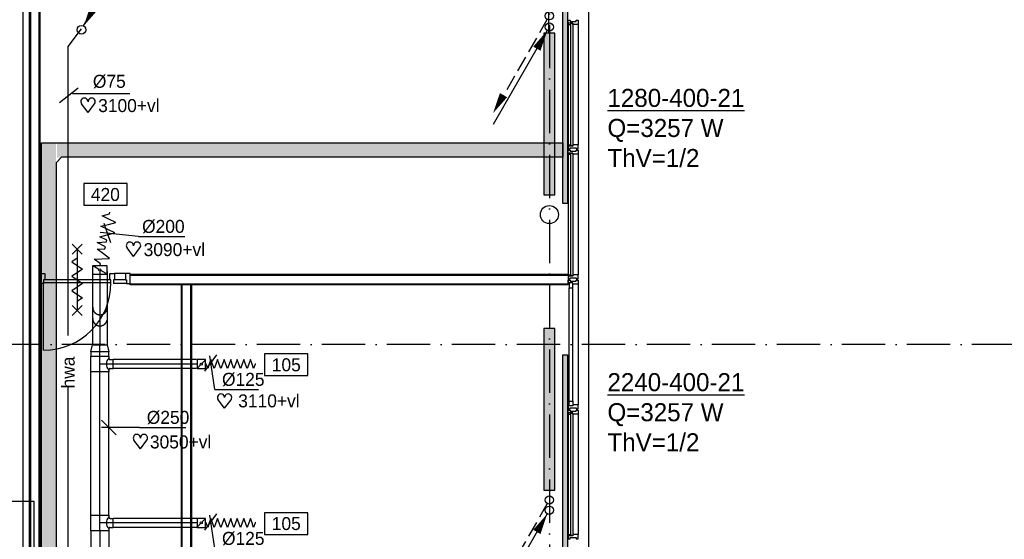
# Model space of a CAD drawing. Extents: x -39327 to 109237, y 358172 to 442272.
# Tile 44 of 96: x 30973 to 44608, y 426293 to 433493. Entities that reach past the tile are written whole.
import ezdxf
from ezdxf.enums import TextEntityAlignment as Align

# ---------------------------------------------------------------- set-up
doc = ezdxf.new("R2010")
doc.units = 0
doc.header["$LTSCALE"] = 100
for name, pattern in [('2322107', [2000, 1000, 1000]), ('2322122', [47, 40, -7]), ('CENTER2', [11.25, 7.5, -1.25, 1.25, -1.25]), ('CENTER4', [5, 3.125, -0.625, 0.625, -0.625]), ('DASHDOT', [9, 6, -1.5, 0, -1.5]), ('LURETOUR', [6, 4, -2])]:
    doc.linetypes.add(name, pattern=pattern)
doc.layers.get('0').update_dxf_attribs({"linetype": 'CONTINUOUS'})
for name, color, linetype in [('AL$7----_STRAMIEN', 1, 'DASHDOT'), ('AL21----_BUITENWAND', 4, 'CONTINUOUS'), ('AL22----_BINNENWAND', 7, 'CONTINUOUS'), ('AL28----_KONSTRUKTIE', 3, 'CONTINUOUS'), ('AL31----_BUITENKOZ', 7, 'CONTINUOUS'), ('AL32----_BINNENKOZ', 7, 'CONTINUOUS'), ('AL32----_DRAAIRICHTING', 1, 'CONTINUOUS'), ('AL65----_BEVEILIGING', 7, 'CONTINUOUS'), ('ALXAA---_GEWBETON', 12, 'CONTINUOUS'), ('ALXOU---_GLAS', 7, 'CONTINUOUS'), ('KABELGOOT1', 8, 'CONTINUOUS'), ('WI561---', 1, 'CONTINUOUS'), ('WL521---', 4, 'CONTINUOUS'), ('WL561---', 4, 'CONTINUOUS'), ('WL561---_AANVOER', 4, 'CONTINUOUS'), ('WL570---', 3, 'CONTINUOUS'), ('WL570---_HARTLIJN', 1, 'CONTINUOUS'), ('WL570---_RETOUR', 3, 'CONTINUOUS'), ('WM521---', 1, 'CONTINUOUS'), ('WM570---', 1, 'CONTINUOUS')]:
    doc.layers.add(name, color=color, linetype=linetype)
doc.styles.add('BURO-018', font='BUROFONT.shx', dxfattribs={"height": 180})
doc.styles.add('BURO-025', font='BUROFONT.shx', dxfattribs={"height": 250})
pattern_1 = [(0, (-2505.993, 85430.135), (15.875, 31.75), [0, -31.75])]

# ---------------------------------------------------------------- blocks, each defined once
blk = doc.blocks.new('2322401')
at = {"color": 0, "linetype": 'CONTINUOUS'}
for p, q in [((-0.5, 0.5, 1), (-0.5, 0.5)), ((-0.5, 0.5, 1), (-0.5, -0.5, 1)), ((0.5, 0.5, 1), (-0.5, 0.5, 1)), ((0.5, 0.5), (-0.5, 0.5)), ((-0.5, 0.5), (-0.5, -0.5)), ((0.5, 0.5, 1), (0.5, 0.5)), ((0.5, -0.5, 1), (0.5, 0.5, 1)), ((0.5, -0.5), (0.5, 0.5)), ((-0.5, -0.5, 1), (-0.5, -0.5)), ((-0.5, -0.5, 1), (0.5, -0.5, 1)), ((-0.5, -0.5), (0.5, -0.5)), ((0.5, -0.5, 1), (0.5, -0.5))]:
    blk.add_line(p, q, dxfattribs=at)
blk = doc.blocks.new('CVHATCH1')
at = {"color": 0, "linetype": 'CONTINUOUS'}
blk.add_solid([(-0.5, -0.5), (0.5, -0.5), (-0.5, 0.5), (0.5, 0.5)], dxfattribs=at)
blk = doc.blocks.new('LU-1D-F-7D2BC')
at = {"color": 0, "linetype": 'CONTINUOUS'}
for p, q in [((-350, 0), (-341, 0)), ((-341, 0), (-318, 62)), ((-318, 62), (-296, 0)), ((-296, 0), (-273, -62)), ((-273, -62), (-250, 0)), ((-250, 0), (-227, 62)), ((-227, 62), (-205, 0)), ((-205, 0), (-182, -62)), ((-182, -62), (-159, 0)), ((-159, 0), (-136, 62)), ((-136, 62), (-114, 0)), ((-114, 0), (-91, -62)), ((-91, -62), (-68, 0)), ((-68, 0), (-45, 62)), ((-45, 62), (-23, 0)), ((-23, 0), (0, -62)), ((0, -62), (23, 0)), ((23, 0), (45, 62)), ((45, 62), (68, 0)), ((68, 0), (91, -62)), ((91, -62), (114, 0)), ((114, 0), (136, 62)), ((136, 62), (159, 0)), ((159, 0), (182, -62)), ((182, -62), (205, 0)), ((205, 0), (227, 62)), ((227, 62), (250, 0)), ((250, 0), (273, -62)), ((273, -62), (296, 0)), ((296, 0), (318, 62)), ((318, 62), (341, 0)), ((341, 0), (350, 0))]:
    blk.add_line(p, q, dxfattribs=at)
blk = doc.blocks.new('LU-ORND')
at = {"color": 0, "linetype": 'CONTINUOUS'}
for p, q in [((-3, 1.5), (-3, -1.5)), ((3, 1.5), (-3, 1.5)), ((3, -1.5), (3, 1.5)), ((-3, -1.5), (3, -1.5))]:
    blk.add_line(p, q, dxfattribs=at)
blk = doc.blocks.new('LU-1D-K-7D')
at = {"color": 0, "linetype": 'CONTINUOUS'}
for p, q in [((-0.5, 62.5), (0.5, 62.5)), ((-0.5, -62.5), (0.5, -62.5))]:
    blk.add_line(p, q, dxfattribs=at)
at = {"layer": 'WL570---_HARTLIJN', "linetype": 'CENTER2'}
blk.add_line((-0.5, 0), (0.5, 0), dxfattribs=at)
blk = doc.blocks.new('LU-1D-KL-7D70')
at = {"color": 0, "linetype": 'CONTINUOUS'}
for p, q in [((-56, 62), (-56, -62)), ((56, 62), (-56, 62)), ((47, 52), (9, 10)), ((56, -62), (56, 62)), ((-56, -62), (56, -62)), ((-9, -10), (-47, -52))]:
    blk.add_line(p, q, dxfattribs=at)
blk.add_circle((0, 0), 14.1, dxfattribs=at)
blk = doc.blocks.new('LU-1D-K-FA')
at = {"color": 0, "linetype": 'CONTINUOUS'}
for p, q in [((-0.5, 125), (0.5, 125)), ((-0.5, -125), (0.5, -125))]:
    blk.add_line(p, q, dxfattribs=at)
at = {"layer": 'WL570---_HARTLIJN', "linetype": 'CENTER2'}
blk.add_line((-0.5, 0), (0.5, 0), dxfattribs=at)
blk = doc.blocks.new('LU-1D-T--5A-FA7D5ADAB9')
at = {"color": 0, "linetype": 'CONTINUOUS'}
for p, q in [((-109, -125), (-109, 125)), ((-109, 125), (109, 125)), ((109, 125), (109, -125)), ((-82, -125), (-109, -125)), ((109, -125), (82, -125)), ((-62, -145), (-62, -185)), ((-62, -185), (62, -185)), ((62, -145), (62, -185))]:
    blk.add_line(p, q, dxfattribs=at)
at = {"color": 0, "linetype": 'CONTINUOUS', "flags": 128}
for points in [[(-62, -145, 0.02182), (-63, -143, 0.037214), (-63, -142, 0.006436), (-63, -139, 0.02182), (-64, -138, 0.02182), (-64, -137, 0.02182), (-65, -135, 0.02182), (-66, -134, 0.02182), (-67, -132, 0.02182), (-68, -131, 0.02182), (-70, -130, 0.02182), (-71, -129, 0.02182), (-72, -128, 0.02182), (-74, -127, 0.02182), (-76, -126, 0.02182), (-76, -126, 0.006436), (-79, -125, 0.037214), (-80, -125, 0.02182), (-82, -125)], [(82, -125, 0.02182), (80, -125, 0.037214), (79, -125, 0.006436), (76, -126, 0.02182), (76, -126, 0.02182), (74, -127, 0.02182), (72, -128, 0.02182), (71, -129, 0.02182), (70, -130, 0.02182), (68, -131, 0.02182), (67, -132, 0.02182), (66, -134, 0.02182), (65, -135, 0.02182), (64, -137, 0.02182), (64, -138, 0.02182), (63, -139, 0.006436), (63, -142, 0.037214), (63, -143, 0.02182), (62, -145)]]:
    blk.add_lwpolyline(points, format="xyb", dxfattribs=at)
at = {"color": 0, "linetype": 'CONTINUOUS'}
blk.add_arc((0, -208), 117, 45, 135, dxfattribs=at)
at = {"layer": 'WL570---_HARTLIJN', "linetype": 'CENTER4'}
for p, q in [((-109, 0), (109, 0)), ((0, -185), (0, 0))]:
    blk.add_line(p, q, dxfattribs=at)
blk = doc.blocks.new('*U125', base_point=(28119, 71766))
at = {"layer": 'WM570---', "linetype": 'CONTINUOUS'}
for p, q in [((28035, 71653), (28203, 71879)), ((28173, 71401), (28104, 71865)), ((28173, 71401), (28779, 71401))]:
    blk.add_line(p, q, dxfattribs=at)
at = {"layer": 'WM570---', "linetype": 'CONTINUOUS', "style": 'BURO-018'}
blk.add_text('%%c125', height=180, dxfattribs=at).set_placement((28273, 71451))
blk = doc.blocks.new('HART')
at = {"color": 1}
for q in [(-39.7, 52.4), (39.7, 52.4)]:
    blk.add_line((0, 0), q, dxfattribs=at)
for centre, start, end in [((-22.1, 65.7), 0, 217.18669), ((22.1, 65.7), 322.81331, 180)]:
    blk.add_arc(centre, 22.1, start, end, dxfattribs=at)
blk = doc.blocks.new('*U153', base_point=(26598, 70888))
at = {"layer": 'WM570---', "linetype": 'CONTINUOUS'}
for p, q in [((26498, 70988), (26698, 70788)), ((27023, 70888), (26498, 70888)), ((27023, 70888), (27663, 70888))]:
    blk.add_line(p, q, dxfattribs=at)
at = {"layer": 'WM570---', "linetype": 'CONTINUOUS', "style": 'BURO-018'}
blk.add_text('%%c250', height=180, dxfattribs=at).set_placement((27123, 70938))
blk = doc.blocks.new('LU-1D-BF-1-FAB177')
at = {"color": 0, "linetype": 'CONTINUOUS'}
for p, q in [((-36, 0), (-12, 126)), ((-12, 126), (35, 7))]:
    blk.add_line(p, q, dxfattribs=at)
blk = doc.blocks.new('LDV3')
at = {"color": 0, "linetype": 'CONTINUOUS'}
for p, q in [((4.5, 7.79), (6.75, 11.69)), ((0.25, 0.43), (2.5, 4.33))]:
    blk.add_line(p, q, dxfattribs=at)
blk.add_lwpolyline([(0.25, 0.43, 0, 1, 0), (1.5, 2.6, 1, 1, 0)], format="xyseb", dxfattribs=at)
blk.add_circle((0, 0), 0.5, dxfattribs=at)
at = {"color": 0, "linetype": 'CONTINUOUS', "style": 'BURO-018'}
blk.add_attdef('LD_TEXT1', text='', height=1.8, dxfattribs=at).set_placement((3.5, 6.06), align=Align.MIDDLE)
blk = doc.blocks.new('CVRINFO2')
at = {"color": 0, "linetype": 'CONTINUOUS', "style": 'BURO-025'}
for tag, p in [('CV_TEXT125', (0, 0)), ('CV_TEXT225', (0, -4.17)), ('CV_TEXT325', (0, -8.33)), ('CV_TEXT425', (0, -12.5))]:
    blk.add_attdef(tag, p, '', height=2.5, dxfattribs=at)
blk = doc.blocks.new('LDV2108')
at = {"color": 0, "linetype": 'CONTINUOUS'}
for p, q in [((-0.25, -0.43), (-1.19, -2.06)), ((-1.56, -2.71), (-2.5, -4.33)), ((-2.87, -4.98), (-3.81, -6.6)), ((-4.19, -7.25), (-5.12, -8.88)), ((-5.5, -9.53), (-6.44, -11.15))]:
    blk.add_line(p, q, dxfattribs=at)
blk.add_lwpolyline([(-6.75, -11.69, 0, 1, 0), (-5.5, -9.53, 1, 1, 0)], format="xyseb", dxfattribs=at)
blk.add_circle((0, 0), 0.5, dxfattribs=at)
blk = doc.blocks.new('LDV4107')
at = {"color": 0, "linetype": 'CONTINUOUS'}
blk.add_line((-0.25, -0.43), (-6.75, -11.69), dxfattribs=at)
blk.add_lwpolyline([(-0.25, -0.43, 0, 1, 0), (-1.5, -2.6, 1, 1, 0)], format="xyseb", dxfattribs=at)
blk.add_circle((0, 0), 0.5, dxfattribs=at)
blk = doc.blocks.new('A$C6E6F3BC9')
at = {"layer": 'KABELGOOT1'}
h = blk.add_hatch(dxfattribs=at)
h.set_pattern_fill('DOTS', color=256, scale=20, style=0)
h.set_pattern_definition(pattern_1)
h.paths.add_polyline_path([(30444, 66079), (30382, 66079), (30382, 59423), (30444, 59423)])
h = blk.add_hatch(dxfattribs=at)
h.set_pattern_fill('DOTS', color=256, scale=20, style=0)
h.set_pattern_definition(pattern_1)
h.paths.add_polyline_path([(23360, 60258), (23164, 60258), (23164, 53478), (23360, 53478)])
h = blk.add_hatch(dxfattribs=at)
h.set_pattern_fill('DOTS', color=256, scale=20, style=0)
h.set_pattern_definition(pattern_1)
h.paths.add_polyline_path([(30378, 60261), (23373, 60261), (23373, 60058), (30379, 60058), (30379, 60061), (30378, 60061)])
h = blk.add_hatch(dxfattribs=at)
h.set_pattern_fill('DOTS', color=256, scale=20, style=0)
h.set_pattern_definition(pattern_1)
h.paths.add_polyline_path([(30444, 57326), (30379, 57326), (30379, 49529), (30444, 49529)])
for p, q in [((30379, 59423), (30379, 66082)), ((30444, 66082), (30444, 59423)), ((23159, 53202, 2750), (23160, 60261, 2750)), ((23160, 60261, 2750), (30378, 60261, 2750)), ((30378, 60261, 2750), (30378, 60061, 2750)), ((23435, 60061, 2750), (23360, 59986, 2750)), ((30378, 60061, 2750), (23435, 60061, 2750)), ((23360, 59986, 2750), (23360, 53403, 2750)), ((30444, 59423), (30379, 59423)), ((30379, 49529), (30379, 57326)), ((30379, 57326), (30444, 57326)), ((30444, 57326), (30444, 49529))]:
    blk.add_line(p, q, dxfattribs=at)
blk = doc.blocks.new('2322122-2')
at = {"layer": 'WM521---', "color": 0, "style": 'BURO-018'}
blk.add_text('hwa', height=180, rotation=90, dxfattribs=at).set_placement((31641, 428604), align=Align.MIDDLE)
blk = doc.blocks.new('LU-1D-F-C819C')
at = {"color": 0, "linetype": 'CONTINUOUS'}
for p, q in [((-206, 0), (-182, 0)), ((-182, 0), (-146, 100)), ((-146, 100), (-109, 0)), ((-109, 0), (-73, -100)), ((-73, -100), (-36, 0)), ((-36, 0), (0, 100)), ((0, 100), (36, 0)), ((36, 0), (73, -100)), ((73, -100), (109, 0)), ((109, 0), (146, 100)), ((146, 100), (182, 0)), ((182, 0), (206, 0))]:
    blk.add_line(p, q, dxfattribs=at)
blk = doc.blocks.new('LU-1D-F-C8110')
at = {"color": 0, "linetype": 'CONTINUOUS'}
for p, q in [((-136, 0), (-109, 0)), ((-109, 0), (-73, 100)), ((-73, 100), (-36, 0)), ((-36, 0), (0, -100)), ((0, -100), (36, 0)), ((36, 0), (73, 100)), ((73, 100), (109, 0)), ((109, 0), (136, 0))]:
    blk.add_line(p, q, dxfattribs=at)
blk = doc.blocks.new('LU-1D-KL1-C874')
at = {"color": 0, "linetype": 'CONTINUOUS'}
for p, q in [((-58, 100), (-58, -100)), ((58, 100), (-58, 100)), ((51, 87), (7, 13)), ((58, -100), (58, 100)), ((-58, -100), (58, -100)), ((-7, -13), (-51, -87))]:
    blk.add_line(p, q, dxfattribs=at)
blk.add_circle((0, 0), 14.5, dxfattribs=at)
blk = doc.blocks.new('LU-1D-K-C8')
at = {"color": 0, "linetype": 'CONTINUOUS'}
for p, q in [((-0.5, 100), (0.5, 100)), ((-0.5, -100), (0.5, -100))]:
    blk.add_line(p, q, dxfattribs=at)
at = {"layer": 'WL570---_HARTLIJN', "linetype": 'CENTER2'}
blk.add_line((-0.5, 0), (0.5, 0), dxfattribs=at)
blk = doc.blocks.new('LU-1D-VCH-FAC8633C')
at = {"color": 0, "linetype": 'CONTINUOUS'}
for p, q in [((60, 125), (0, 125)), ((0, 125), (0, -125)), ((60, 125), (159.1, 100)), ((60, -125), (60, 125)), ((159.1, 100), (159.1, -100)), ((0, -125), (60, -125)), ((159.1, -100), (60, -125))]:
    blk.add_line(p, q, dxfattribs=at)
at = {"layer": 'WL570---_HARTLIJN', "linetype": 'CENTER4'}
blk.add_line((0, 0), (159.1, 0), dxfattribs=at)
blk = doc.blocks.new('*U396', base_point=(32249, 430527))
at = {"color": 0, "linetype": 'CONTINUOUS'}
for p, q in [((32235, 430401), (32141, 430667)), ((32618, 430488), (32089, 430544)), ((32618, 430488), (33258, 430488))]:
    blk.add_line(p, q, dxfattribs=at)
at = {"layer": 'WM570---', "linetype": 'CONTINUOUS', "style": 'BURO-018'}
blk.add_text('%%c200', height=180, dxfattribs=at).set_placement((32668, 430538))

msp = doc.modelspace()

# ---------------------------------------------------------------- linework, layer by layer
at = {"layer": 'AL$7----_STRAMIEN', "color": 1}
for p, q in [((38308, 438822.2), (38308, 369596.9)), ((90664.5, 428992.8), (8116, 428992.8))]:
    msp.add_line(p, q, dxfattribs=at)
at = {"layer": 'AL21----_BUITENWAND', "color": 8}
msp.add_line((38848, 437932.8), (38848, 420062.8), dxfattribs=at)
at = {"layer": 'AL22----_BINNENWAND', "color": 8}
for p, q in [((31108, 425162.8), (31108, 437712.8)), ((31108, 425162.8), (31108, 437712.8)), ((31253, 437712.8), (31253, 425017.8)), ((31253, 437712.8), (31253, 425017.8)), ((32504, 429967.8), (38568, 429967.8)), ((32504, 429817.8), (32504, 429967.8)), ((38568, 429967.8), (38568, 429817.8)), ((38568, 429817.8), (32504, 429817.8)), ((33358, 429817.8), (33208, 429817.8)), ((33208, 429817.8), (33208, 424103.8)), ((33358, 424103.8), (33358, 429817.8))]:
    msp.add_line(p, q, dxfattribs=at)
at = {"layer": 'AL22----_BINNENWAND', "color": 8, "linetype": 'CONTINUOUS'}
for p, q in [((31123, 437712.8), (31123, 425147.8)), ((31123, 437712.8), (31123, 425147.8)), ((31238, 437712.8), (31238, 425032.8)), ((31238, 437712.8), (31238, 425032.8)), ((32504, 429952.8), (38568, 429952.8)), ((32504, 429832.8), (38568, 429832.8)), ((33223, 424103.8), (33223, 429817.8)), ((33343, 424103.8), (33343, 429817.8))]:
    msp.add_line(p, q, dxfattribs=at)
at = {"layer": 'AL28----_KONSTRUKTIE', "color": 8}
msp.add_line((31108, 437712.8), (31108, 425162.8), dxfattribs=at)
msp.add_circle((38308, 430792.8), 125, dxfattribs=at)
at = {"layer": 'AL31----_BUITENKOZ', "color": 8, "linetype": 'CONTINUOUS'}
for p, q in [((38568, 433444.8), (38568, 433483.8)), ((38568, 433483.8), (38574, 433483.8)), ((38574, 433483.8), (38588, 433483.8)), ((38588, 433483.8), (38588, 433483.8)), ((38588, 433483.8), (38597.5, 433483.8)), ((38597.5, 433483.8), (38597.5, 433469.8)), ((38597.5, 433469.8), (38677.5, 433469.8)), ((38677.5, 433469.8), (38677.5, 433483.8)), ((38677.5, 433483.8), (38687.5, 433483.8)), ((38687.5, 433483.8), (38687.5, 433483.8)), ((38687.5, 433483.8), (38701, 433483.8)), ((38701, 433483.8), (38707, 433483.8)), ((38707, 433483.8), (38707, 433464.8)), ((38707, 433464.8), (38707, 433427.8)), ((38635, 433444.8), (38568, 433444.8)), ((38573, 433439.8), (38568, 433439.8)), ((38568, 433439.8), (38568, 433427.8)), ((38568, 433427.8), (38605, 433427.8)), ((38605, 433444.8), (38573, 433444.8)), ((38573, 433444.8), (38573, 433439.8)), ((38605, 433427.8), (38605, 433444.8)), ((38635, 433427.8), (38635, 433444.8)), ((38688, 433427.8), (38635, 433427.8)), ((38696, 433427.8), (38688, 433427.8)), ((38700, 433427.8), (38696, 433427.8)), ((38707, 433427.8), (38700, 433427.8)), ((38568, 431745.8), (38568, 431757.8)), ((38568, 431757.8), (38605, 431757.8)), ((38573, 431745.8), (38568, 431745.8)), ((38568, 431740.8), (38568, 431701.8)), ((38635, 431740.8), (38568, 431740.8)), ((38568, 431701.8), (38574, 431701.8)), ((38573, 431740.8), (38573, 431745.8)), ((38605, 431740.8), (38573, 431740.8)), ((38574, 431701.8), (38588, 431701.8)), ((38588, 431701.8), (38588, 431701.8)), ((38588, 431701.8), (38598, 431701.8)), ((38598, 431701.8), (38598, 431715.8)), ((38598, 431715.8), (38678, 431715.8)), ((38605, 431757.8), (38605, 431740.8)), ((38688, 431757.8), (38635, 431757.8)), ((38635, 431757.8), (38635, 431740.8)), ((38678, 431715.8), (38678, 431701.8)), ((38678, 431701.8), (38687, 431701.8)), ((38687, 431701.8), (38687, 431701.8)), ((38687, 431701.8), (38701, 431701.8)), ((38696, 431757.8), (38688, 431757.8)), ((38700, 431757.8), (38696, 431757.8)), ((38707, 431757.8), (38700, 431757.8)), ((38701, 431701.8), (38707, 431701.8)), ((38707, 431720.7), (38707, 431757.8)), ((38707, 431701.8), (38707, 431720.7)), ((38568, 431644.8), (38568, 431683.8)), ((38568, 431683.8), (38574, 431683.8)), ((38635, 431644.8), (38568, 431644.8)), ((38573, 431639.8), (38568, 431639.8)), ((38568, 431639.8), (38568, 431627.8)), ((38568, 431627.8), (38605, 431627.8)), ((38605, 431644.8), (38573, 431644.8)), ((38573, 431644.8), (38573, 431639.8)), ((38574, 431683.8), (38588, 431683.8)), ((38588, 431683.8), (38588, 431683.8)), ((38588, 431683.8), (38597.5, 431683.8)), ((38597.5, 431683.8), (38597.5, 431669.8)), ((38597.5, 431669.8), (38677.5, 431669.8)), ((38605, 431627.8), (38605, 431644.8)), ((38635, 431627.8), (38635, 431644.8)), ((38688, 431627.8), (38635, 431627.8)), ((38677.5, 431669.8), (38677.5, 431683.8)), ((38677.5, 431683.8), (38687.5, 431683.8)), ((38687.5, 431683.8), (38687.5, 431683.8)), ((38687.5, 431683.8), (38701, 431683.8)), ((38696, 431627.8), (38688, 431627.8)), ((38700, 431627.8), (38696, 431627.8)), ((38707, 431627.8), (38700, 431627.8)), ((38701, 431683.8), (38707, 431683.8)), ((38707, 431683.8), (38707, 431664.8)), ((38707, 431664.8), (38707, 431627.8)), ((38568, 429945.8), (38568, 429957.8)), ((38568, 429957.8), (38605, 429957.8)), ((38573, 429945.8), (38568, 429945.8)), ((38568, 429940.8), (38568, 429901.8)), ((38635, 429940.8), (38568, 429940.8)), ((38573, 429940.8), (38573, 429945.8)), ((38605, 429940.8), (38573, 429940.8)), ((38598, 429901.8), (38598, 429915.8)), ((38598, 429915.8), (38678, 429915.8)), ((38605, 429957.8), (38605, 429940.8)), ((38688, 429957.8), (38635, 429957.8)), ((38635, 429957.8), (38635, 429940.8)), ((38678, 429915.8), (38678, 429901.8)), ((38696, 429957.8), (38688, 429957.8)), ((38700, 429957.8), (38696, 429957.8)), ((38707, 429957.8), (38700, 429957.8)), ((38707, 429920.7), (38707, 429957.8)), ((38707, 429901.8), (38707, 429920.7)), ((38568, 429901.8), (38574, 429901.8)), ((38568, 429844.8), (38568, 429883.8)), ((38568, 429883.8), (38574, 429883.8)), ((38635, 429844.8), (38568, 429844.8)), ((38574, 429901.8), (38588, 429901.8)), ((38574, 429883.8), (38588, 429883.8)), ((38635, 429844.8), (38581, 429844.8)), ((38581, 429844.8), (38581, 429777.8)), ((38581, 429777.8), (38635, 429777.8)), ((38588, 429901.8), (38588, 429901.8)), ((38588, 429901.8), (38598, 429901.8)), ((38588, 429883.8), (38588, 429883.8)), ((38588, 429883.8), (38597.5, 429883.8)), ((38597.5, 429883.8), (38597.5, 429869.8)), ((38597.5, 429869.8), (38677.5, 429869.8)), ((38635, 429827.8), (38635, 429844.8)), ((38635, 429777.8), (38635, 429844.8)), ((38688, 429827.8), (38635, 429827.8)), ((38677.5, 429869.8), (38677.5, 429883.8)), ((38677.5, 429883.8), (38687.5, 429883.8)), ((38678, 429901.8), (38687, 429901.8)), ((38687, 429901.8), (38687, 429901.8)), ((38687, 429901.8), (38701, 429901.8)), ((38687.5, 429883.8), (38687.5, 429883.8)), ((38687.5, 429883.8), (38701, 429883.8)), ((38696, 429827.8), (38688, 429827.8)), ((38700, 429827.8), (38696, 429827.8)), ((38707, 429827.8), (38700, 429827.8)), ((38701, 429901.8), (38707, 429901.8)), ((38701, 429883.8), (38707, 429883.8)), ((38707, 429883.8), (38707, 429864.8)), ((38707, 429864.8), (38707, 429827.8)), ((38568, 428140.8), (38568, 428101.8)), ((38635, 428140.8), (38568, 428140.8)), ((38581, 428140.8), (38581, 428207.8)), ((38581, 428207.8), (38635, 428207.8)), ((38635, 428140.8), (38581, 428140.8)), ((38635, 428207.8), (38635, 428140.8)), ((38688, 428157.8), (38635, 428157.8)), ((38635, 428157.8), (38635, 428140.8)), ((38696, 428157.8), (38688, 428157.8)), ((38700, 428157.8), (38696, 428157.8)), ((38707, 428157.8), (38700, 428157.8)), ((38707, 428120.7), (38707, 428157.8)), ((38568, 428101.8), (38574, 428101.8)), ((38568, 428044.8), (38568, 428083.8)), ((38568, 428083.8), (38574, 428083.8)), ((38635, 428044.8), (38568, 428044.8)), ((38573, 428039.8), (38568, 428039.8)), ((38568, 428039.8), (38568, 428027.8)), ((38568, 428027.8), (38605, 428027.8)), ((38605, 428044.8), (38573, 428044.8)), ((38573, 428044.8), (38573, 428039.8)), ((38574, 428101.8), (38588, 428101.8)), ((38574, 428083.8), (38588, 428083.8)), ((38588, 428101.8), (38588, 428101.8)), ((38588, 428101.8), (38598, 428101.8)), ((38588, 428083.8), (38588, 428083.8)), ((38588, 428083.8), (38597.5, 428083.8)), ((38597.5, 428083.8), (38597.5, 428069.8)), ((38597.5, 428069.8), (38677.5, 428069.8)), ((38598, 428101.8), (38598, 428115.8)), ((38598, 428115.8), (38678, 428115.8)), ((38605, 428027.8), (38605, 428044.8)), ((38635, 428027.8), (38635, 428044.8)), ((38688, 428027.8), (38635, 428027.8)), ((38677.5, 428069.8), (38677.5, 428083.8)), ((38677.5, 428083.8), (38687.5, 428083.8)), ((38678, 428115.8), (38678, 428101.8)), ((38678, 428101.8), (38687, 428101.8)), ((38687, 428101.8), (38687, 428101.8)), ((38687, 428101.8), (38701, 428101.8)), ((38687.5, 428083.8), (38687.5, 428083.8)), ((38687.5, 428083.8), (38701, 428083.8)), ((38696, 428027.8), (38688, 428027.8)), ((38700, 428027.8), (38696, 428027.8)), ((38707, 428027.8), (38700, 428027.8)), ((38701, 428101.8), (38707, 428101.8)), ((38701, 428083.8), (38707, 428083.8)), ((38707, 428101.8), (38707, 428120.7)), ((38707, 428083.8), (38707, 428064.8)), ((38707, 428064.8), (38707, 428027.8)), ((38568, 426345.8), (38568, 426357.8)), ((38568, 426357.8), (38605, 426357.8)), ((38573, 426345.8), (38568, 426345.8)), ((38568, 426340.8), (38568, 426301.8)), ((38635, 426340.8), (38568, 426340.8)), ((38568, 426301.8), (38574, 426301.8)), ((38573, 426340.8), (38573, 426345.8)), ((38605, 426340.8), (38573, 426340.8)), ((38574, 426301.8), (38588, 426301.8)), ((38588, 426301.8), (38588, 426301.8)), ((38588, 426301.8), (38598, 426301.8)), ((38598, 426301.8), (38598, 426315.8)), ((38598, 426315.8), (38678, 426315.8)), ((38605, 426357.8), (38605, 426340.8)), ((38688, 426357.8), (38635, 426357.8)), ((38635, 426357.8), (38635, 426340.8)), ((38678, 426315.8), (38678, 426301.8)), ((38678, 426301.8), (38687, 426301.8)), ((38687, 426301.8), (38687, 426301.8)), ((38687, 426301.8), (38701, 426301.8)), ((38696, 426357.8), (38688, 426357.8)), ((38700, 426357.8), (38696, 426357.8)), ((38707, 426357.8), (38700, 426357.8)), ((38701, 426301.8), (38707, 426301.8)), ((38707, 426320.7), (38707, 426357.8)), ((38707, 426301.8), (38707, 426320.7))]:
    msp.add_line(p, q, dxfattribs=at)
at = {"layer": 'AL31----_BUITENKOZ', "color": 8}
for p, q in [((38568, 433427.8), (38568, 431757.8)), ((38707, 433427.8), (38707, 431757.8)), ((38568, 431627.8), (38568, 429957.8)), ((38707, 431627.8), (38707, 429957.8)), ((38581, 428207.8), (38581, 429777.8)), ((38635, 428207.8), (38635, 429777.8)), ((38707, 429827.8), (38707, 428157.8)), ((38568, 428027.8), (38568, 426357.8)), ((38707, 428027.8), (38707, 426357.8))]:
    msp.add_line(p, q, dxfattribs=at)
at = {"layer": 'AL32----_BINNENKOZ', "color": 8}
for p, q in [((31253, 429835.8), (31253, 429974.8)), ((31253, 429974.8), (31320, 429974.8)), ((31320, 429974.8), (31320, 429886.8)), ((32220, 429886.8), (32220, 429974.8)), ((32220, 429974.8), (32287, 429974.8)), ((32437, 429974.8), (32287, 429974.8)), ((32287, 429974.8), (32287, 429886.8)), ((32504, 429974.8), (32437, 429974.8)), ((32437, 429974.8), (32437, 429886.8)), ((32504, 429835.8), (32504, 429974.8)), ((31303, 429835.8), (31253, 429835.8)), ((32237, 429886.8), (31303, 429886.8)), ((31320, 429886.8), (31303, 429886.8)), ((31303, 429886.8), (31303, 429835.8)), ((32237, 429846.8), (31303, 429846.8)), ((32237, 429886.8), (32220, 429886.8)), ((32237, 429835.8), (32237, 429886.8)), ((32287, 429886.8), (32270, 429886.8)), ((32270, 429886.8), (32270, 429835.8)), ((32454, 429835.8), (32270, 429835.8)), ((32437, 429886.8), (32287, 429886.8)), ((32437, 429886.8), (32454, 429886.8)), ((32454, 429886.8), (32454, 429835.8)), ((32454, 429835.8), (32504, 429835.8))]:
    msp.add_line(p, q, dxfattribs=at)
at = {"layer": 'AL32----_DRAAIRICHTING', "color": 8}
msp.add_line((31303, 428912.8), (31303, 429846.8), dxfattribs=at)
msp.add_arc((31303, 429846.8), 934, 270, 360, dxfattribs=at)
at = {"layer": 'AL65----_BEVEILIGING', "color": 8, "linetype": 'CONTINUOUS'}
for p, q in [((31840, 430381.8), (31700, 430241.8)), ((31700, 430381.8), (31840, 430241.8)), ((31770, 430186.8), (31695, 430136.8)), ((31770, 430311.8), (31770, 429461.8)), ((31695, 430136.8), (31845, 430036.8)), ((31770, 429986.8), (31695, 429936.8)), ((31695, 429936.8), (31845, 429836.8)), ((31845, 430036.8), (31770, 429986.8)), ((31770, 429786.8), (31695, 429736.8)), ((31845, 429836.8), (31770, 429786.8)), ((31695, 429736.8), (31845, 429636.8)), ((31840, 429531.8), (31700, 429391.8)), ((31700, 429531.8), (31840, 429391.8)), ((31845, 429636.8), (31770, 429586.8))]:
    msp.add_line(p, q, dxfattribs=at)
at = {"layer": 'ALXAA---_GEWBETON', "color": 8}
msp.add_line((31018, 437712.8), (31018, 425252.8), dxfattribs=at)
at = {"layer": 'ALXOU---_GLAS', "color": 8}
for p, q in [((38607, 431742.8), (38607, 433442.8)), ((38607, 433442.8), (38633, 433442.8)), ((38633, 433442.8), (38633, 431742.8)), ((38633, 431742.8), (38607, 431742.8)), ((38607, 429942.8), (38607, 431642.8)), ((38607, 431642.8), (38633, 431642.8)), ((38633, 431642.8), (38633, 429942.8)), ((38633, 429942.8), (38607, 429942.8)), ((38607, 426342.8), (38607, 428042.8)), ((38607, 428042.8), (38633, 428042.8)), ((38633, 428042.8), (38633, 426342.8)), ((38633, 426342.8), (38607, 426342.8))]:
    msp.add_line(p, q, dxfattribs=at)
at = {"layer": 'WL521---', "linetype": '2322122'}
for p, q in [((31823.3, 433367), (31640.6, 433118.9)), ((31640.6, 433118.9), (31640.6, 419389.7))]:
    msp.add_line(p, q, dxfattribs=at)
at = {"layer": 'WL561---', "color": 1}
for p, q in [((31171.3, 426816.9), (29692.7, 426816.9)), ((31171.3, 425481.3), (31171.3, 426816.9))]:
    msp.add_line(p, q, dxfattribs=at)
at = {"layer": 'WL561---_AANVOER', "linetype": '2322107'}
msp.add_line((38300.8, 433301.9), (38300.8, 433639.2), dxfattribs=at)
at = {"layer": 'WL570---', "color": 1}
for p, q in [((31525.7, 432344), (31781.6, 432548.6)), ((31704.8, 432471.9), (32498.1, 432471.9))]:
    msp.add_line(p, q, dxfattribs=at)
at = {"layer": 'WL570---_RETOUR', "linetype": 'LURETOUR'}
for centre in [(32084.7, 429504.1), (32084.7, 429350.4)]:
    msp.add_arc(centre, 100.3, 177.70313, 346.49054, dxfattribs=at)

# ---------------------------------------------------------------- block references
at = {"layer": 'WI561---'}
ref = msp.add_blockref('CVRINFO2', (39112.4, 432284.2), dxfattribs=dict(at, xscale=100, yscale=100, zscale=100))
ref.add_attrib('CV_TEXT125', '%%u1280-400-21', (39112.4, 432284.2), dxfattribs={"layer": '0', "color": 2, "linetype": 'CONTINUOUS', "height": 250, "style": 'BURO-025'})
ref.add_attrib('CV_TEXT225', 'Q=3257 W', (39112.4, 431867.5), dxfattribs={"layer": '0', "color": 2, "linetype": 'CONTINUOUS', "height": 250, "style": 'BURO-025'})
ref.add_attrib('CV_TEXT325', 'ThV=1/2', (39112.4, 431450.8), dxfattribs={"layer": '0', "color": 2, "linetype": 'CONTINUOUS', "height": 250, "style": 'BURO-025'})
ref = msp.add_blockref('CVRINFO2', (39112.4, 428345.5), dxfattribs=dict(at, xscale=100, yscale=100, zscale=100))
ref.add_attrib('CV_TEXT125', '%%u2240-400-21', (39112.4, 428345.5), dxfattribs={"layer": '0', "color": 2, "linetype": 'CONTINUOUS', "height": 250, "style": 'BURO-025'})
ref.add_attrib('CV_TEXT225', 'Q=3257 W', (39112.4, 427928.8), dxfattribs={"layer": '0', "color": 2, "linetype": 'CONTINUOUS', "height": 250, "style": 'BURO-025'})
ref.add_attrib('CV_TEXT325', 'ThV=1/2', (39112.4, 427512.1), dxfattribs={"layer": '0', "color": 2, "linetype": 'CONTINUOUS', "height": 250, "style": 'BURO-025'})
at = {"layer": 'WL521---', "color": 2}
ref = msp.add_blockref('LDV3', (31828.9, 433354), dxfattribs=dict(at, xscale=120, yscale=120, zscale=120))
ref.add_attrib('LD_TEXT1', 'hwa', dxfattribs={"layer": '0', "color": 1, "linetype": 'CONTINUOUS', "height": 144, "style": 'BURO-018'}).set_placement((32248.9, 434081.4), align=Align.MIDDLE)
at = {"layer": 'WL521---', "color": 2, "xscale": 115.5, "yscale": 115.5, "zscale": 115.5}
for name, p in [('LDV2108', (38308, 433547.5)), ('LDV4107', (38308, 433391.2)), ('LDV2108', (38308, 426837.6)), ('LDV4107', (38308, 426695.3))]:
    msp.add_blockref(name, p, dxfattribs=at)
at = {"layer": 'WL561---', "xscale": 2240, "yscale": 150, "rotation": 270.0000000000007}
for name, p, zscale in [('2322401', (38308, 432187.8), 500), ('CVHATCH1', (38308, 432187.8), 2240), ('2322401', (38308, 428092.8), 500), ('CVHATCH1', (38308, 428092.8), 2240)]:
    msp.add_blockref(name, p, dxfattribs=dict(at, zscale=zscale))
at = {"layer": 'WL570---', "color": 1}
msp.add_blockref('A$C6E6F3BC9', (8116, 371524.5), dxfattribs=at)
at = {"layer": 'WL570---_RETOUR', "linetype": 'LURETOUR'}
for name, p, rotation in [('LU-1D-F-C819C', (32197.7, 430620.4), 83.92374910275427), ('LU-1D-F-C8110', (32121.9, 430214.4), 73.09617377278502), ('LU-1D-BF-1-FAB177', (32172, 430379.2), 73.09617377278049), ('LU-1D-VCH-FAC8633C', (32082.3, 428829.7), 90), ('LU-1D-T--5A-FA7D5ADAB9', (32082.3, 428720.7), 90), ('LU-1D-F-7D2BC', (33894.6, 428720.7), 180), ('LU-1D-T--5A-FA7D5ADAB9', (32082.3, 426520.7), 90), ('LU-1D-F-7D2BC', (33894.6, 426520.7), 180)]:
    msp.add_blockref(name, p, dxfattribs=dict(at, rotation=rotation))
at = {"layer": 'WL570---_RETOUR', "linetype": 'CONTINUOUS', "rotation": 270}
msp.add_blockref('LU-1D-KL1-C874', (32082.3, 430024.7), dxfattribs=at)
at = {"layer": 'WL570---_RETOUR', "linetype": 'LURETOUR'}
for name, p, xscale, rotation in [('LU-1D-K-C8', (32082.3, 429497.4), 1017.032043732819, 270), ('LU-1D-K-7D', (32844.4, 428720.7), 1153.640464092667, 180), ('LU-1D-K-FA', (32082.3, 427620.7), 1981.815200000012, 90), ('LU-1D-K-7D', (32849.6, 426520.7), 1164.091736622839, 180), ('LU-1D-K-FA', (32082.3, 425420.7), 1981.799999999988, 270)]:
    msp.add_blockref(name, p, dxfattribs=dict(at, xscale=xscale, rotation=rotation))
at = {"layer": 'WL570---_RETOUR', "linetype": 'CONTINUOUS'}
for p in [(33488.1, 428720.7), (33488.1, 426520.7)]:
    msp.add_blockref('LU-1D-KL-7D70', p, dxfattribs=at)
at = {"layer": 'WM521---'}
msp.add_blockref('2322122-2', (0, 0), dxfattribs=at)
at = {"layer": 'WM570---', "xscale": 2.25, "yscale": 2.25, "zscale": 2.25}
for p in [(31919.2, 432208.7), (32548.9, 430213.1), (33809.9, 428109.1), (32644, 427548.2)]:
    msp.add_blockref('HART', p, dxfattribs=at)
at = {"layer": 'WM570---'}
ref = msp.add_blockref('LU-ORND', (32159.2, 431070.9), dxfattribs=dict(at, xscale=100, yscale=100, zscale=100))
ref.add_attrib('LU_TEXT1', '420', dxfattribs={"layer": '0', "color": 1, "linetype": 'CONTINUOUS', "height": 180, "style": 'BURO-018'}).set_placement((32159.2, 431070.9), align=Align.MIDDLE)
for name, p in [('*U396', (32249, 430527.4)), ('*U125', (33620.5, 428734.4)), ('*U153', (32208, 427842.5)), ('*U125', (33620.5, 426530.7))]:
    msp.add_blockref(name, p, dxfattribs=at)
ref = msp.add_blockref('LU-ORND', (34664.7, 428711.1), dxfattribs=dict(at, xscale=100, yscale=100, zscale=100))
ref.add_attrib('LU_TEXT1', '105', dxfattribs={"layer": '0', "color": 1, "linetype": 'CONTINUOUS', "height": 180, "style": 'BURO-018'}).set_placement((34664.7, 428711.1), align=Align.MIDDLE)
ref = msp.add_blockref('LU-ORND', (34664.7, 426511.1), dxfattribs=dict(at, xscale=100, yscale=100, zscale=100))
ref.add_attrib('LU_TEXT1', '105', dxfattribs={"layer": '0', "color": 1, "linetype": 'CONTINUOUS', "height": 180, "style": 'BURO-018'}).set_placement((34664.7, 426511.1), align=Align.MIDDLE)

# ---------------------------------------------------------------- texts
at = {"layer": 'WL570---', "color": 1, "style": 'BURO-018'}
msp.add_text('%%c75', height=180, dxfattribs=at).set_placement((31986.3, 432548.6))
at = {"layer": 'WM570---', "color": 1, "style": 'BURO-018'}
for s, p in [('3100+vl', (32059.9, 432212.8)), ('3090+vl', (32689.6, 430217.2)), ('3110+vl', (33999.3, 428121.3)), ('3050+vl', (32776.3, 427552.3))]:
    msp.add_text(s, height=180, dxfattribs=at).set_placement(p)

doc.saveas('drawing.dxf')
